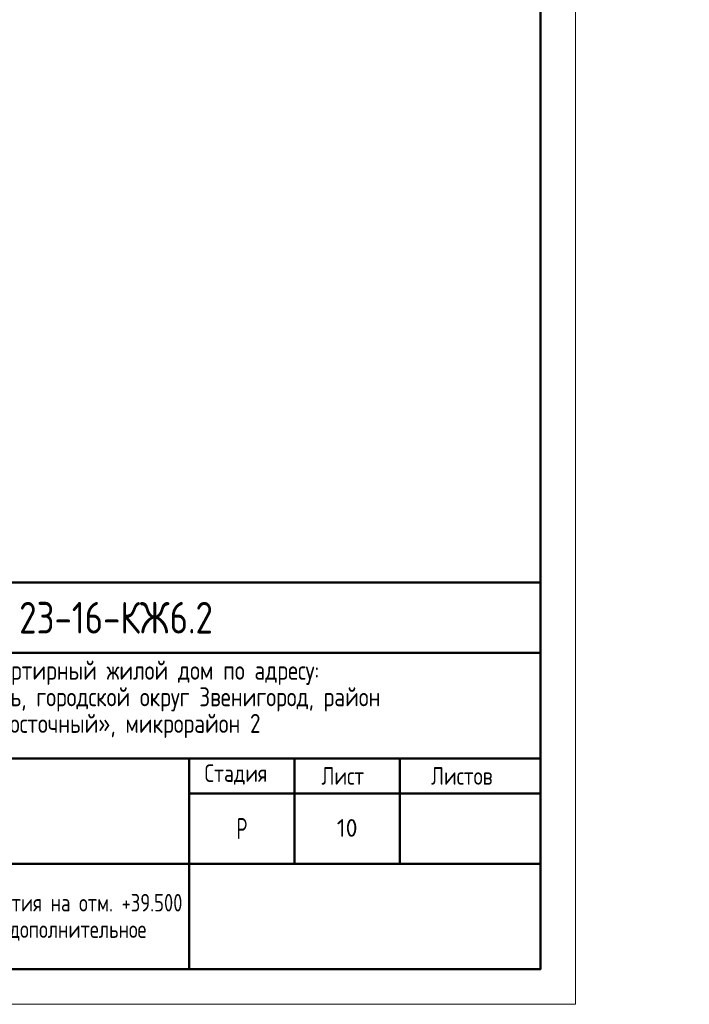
# Model space of a CAD drawing. Header units: millimetres. Extents: x 0 to 43617, y 0 to 59400.
# Tile 8 of 24: x 34091 to 43617, y 0 to 14011. Entities that reach past the tile are written whole.
import ezdxf

# ---------------------------------------------------------------- set-up
doc = ezdxf.new("R2010")
doc.units = ezdxf.units.MM
doc.layers.add('Standard', color=7, linetype='Continuous', lineweight=25)
doc.styles.add('GOST 2.304-81', font='txt')
doc.styles.add('ISOCPEUR', font='txt')

msp = doc.modelspace()

# ---------------------------------------------------------------- linework, layer by layer
at = {"layer": 'Standard', "color": 7, "linetype": 'Continuous', "lineweight": 50, "transparency": 33554687}
for p, q in [((23000, 6000), (41500, 6000)), ((29500, 5000), (41500, 5000)), ((29500, 3500), (41500, 3500)), ((36500, 2000), (36500, 3500)), ((38000, 2000), (38000, 3500)), ((39500, 2000), (39500, 3500)), ((36500, 3000), (41500, 3000)), ((29500, 2000), (41500, 2000)), ((36500, 500), (36500, 2000)), ((36500, 500), (36500, 2000))]:
    msp.add_line(p, q, dxfattribs=at)
at = {"layer": 'Standard', "color": 7, "linetype": 'Continuous', "lineweight": 25, "transparency": 33554687}
for p, q in [((41500, 500), (41500, 6000)), ((23000, 500), (41500, 500)), ((23000, 500), (41500, 500)), ((23000, 500), (41500, 500))]:
    msp.add_line(p, q, dxfattribs=at)
at = {"layer": 'Standard', "color": 7, "linetype": 'Continuous', "lineweight": 13, "transparency": 33554687}
msp.add_lwpolyline([(0, 0), (42000, 0), (42000, 59400), (0, 59400), (0, 0)], close=True, dxfattribs=at)
at = {"layer": 'Standard', "color": 7, "linetype": 'Continuous', "lineweight": 50, "transparency": 33554687}
msp.add_lwpolyline([(2000, 58900), (41500, 58900), (41500, 500), (2000, 500), (2000, 58900)], close=True, dxfattribs=at)

# ---------------------------------------------------------------- texts
at = {"layer": 'Standard', "color": 7, "linetype": 'Continuous', "lineweight": 50, "transparency": 33554687, "insert": (34083, 5275), "char_height": 450, "width": 3070.53, "attachment_point": 7, "style": 'GOST 2.304-81'}
msp.add_mtext('23-16-КЖ6.2', dxfattribs=at)
at = {"layer": 'Standard', "color": 7, "linetype": 'Continuous', "lineweight": 25, "transparency": 33554687, "attachment_point": 7, "style": 'GOST 2.304-81'}
for s, insert, char_height, width in [('Многоквартирный\\~жилой\\~дом\\~по\\~адресу:\\~', (32710, 4545), 270, 5717.08), ('Московская\\~область,\\~городской\\~округ\\~Звенигород,\\~район\\~', (31504, 4167), 270, 8136.21), ('«Восточный»,\\~микрорайон\\~2', (33597, 3789), 270, 3952.83), ('Стадия', (36721, 3125), 250, 1031.12), ('Лист', (38384, 3125), 250, 782.23), ('Листов', (39943, 3125), 250, 1066.51), ('Корпус\\~2', (32388, 2610), 270, 1362.88), ('\\W0.77;Р', (37177, 2350), 300, 262.92)]:
    msp.add_mtext(s, dxfattribs=dict(at, insert=insert, char_height=char_height, width=width))
at = {"layer": 'Standard', "color": 7, "linetype": 'Continuous', "lineweight": 13, "transparency": 33554687, "insert": (38750, 2510), "char_height": 250, "width": 393.75, "attachment_point": 5, "style": 'ISOCPEUR'}
msp.add_mtext('\\A1;{\\fISOCPEUR|i0|b0;\\H250.000000;\\W1.000000;\\C7;10}\\P', dxfattribs=at)
at = {"layer": 'Standard', "color": 7, "linetype": 'Continuous', "lineweight": 25, "transparency": 33554687, "insert": (33000, 1571), "char_height": 250, "width": 8254.17, "attachment_point": 2, "line_spacing_factor": 0.903614}
msp.add_mtext('\\A1;{\\fGOST 2.304-81|i0|b0;\\H250.000000;\\W0.952381;\\C7;Схема армирования плиты перекрытия на отм. +39.500}\\P{\\fGOST 2.304-81|i0|b0;\\H250.000000;\\W0.952381;\\C7;(секции 3, 4) фоновое, нижнее дополнительное}\\P', dxfattribs=at)

doc.saveas('drawing.dxf')
